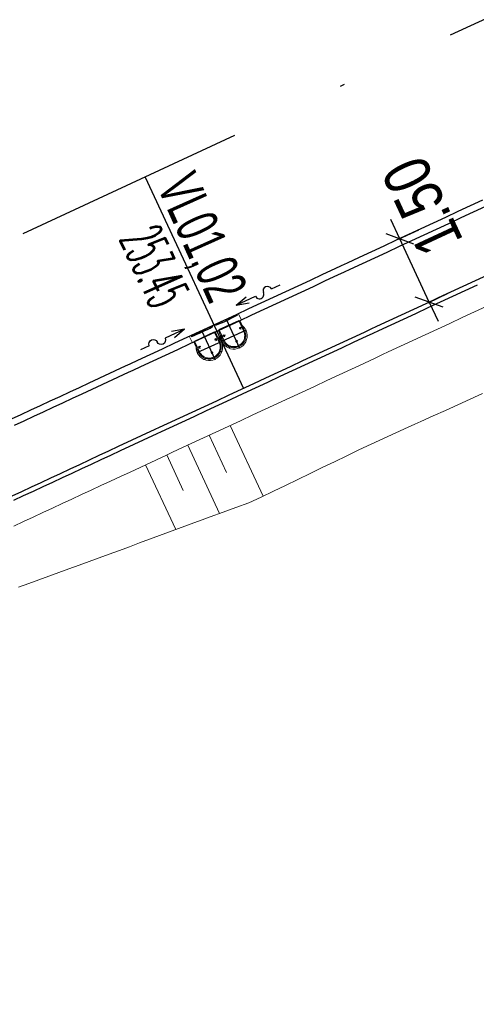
# Model space of a CAD drawing. Header units: metres. Extents: x -623740 to -623124, y -1176918 to -1176634.
# Tile 7 of 10: x -623484 to -623475, y -1176820 to -1176799. Entities that reach past the tile are written whole.
import ezdxf
from ezdxf.enums import TextEntityAlignment as Align

# ---------------------------------------------------------------- set-up
doc = ezdxf.new("R2010")
doc.units = ezdxf.units.M
doc.header["$MEASUREMENT"] = 0
doc.linetypes.add('DASHDOT', pattern=[1, 0.5, -0.25, 0, -0.25])
doc.linetypes.add('ISO10W100', pattern=[18.5, 12, -3, 0.5, -3])
doc.layers.add('00_NETISK', color=250, linetype='Continuous', plot=False)
for name, color, linetype in [('01_Chodniky', 10, 'Continuous'), ('01_Kóty', 10, 'Continuous'), ('01_Osa komunikace', 1, 'DASHDOT'), ('_Vpusti_Směr_Toku', 12, 'Continuous'), ('_Vpusti_Vpusť', 12, 'Continuous'), ('_Vpusti_výška', 10, 'Continuous'), ('_Vpusti_čísla', 12, 'Continuous')]:
    doc.layers.add(name, color=color, linetype=linetype)
doc.layers.add('01_Hrana náspu', color=10, linetype='Continuous', lineweight=0)
doc.layers.add('01_Šrafy', color=20, linetype='Continuous', lineweight=0)
doc.styles.add('ARIAL', font='arial.ttf', dxfattribs={"width": 0.6})
doc.styles.add('ROMANS', font='romans.shx', dxfattribs={"height": 0.2})
doc.styles.add('WROMANS', font='wromans.shx', dxfattribs={"width": 0.8, "height": 1})
doc.dimstyles.new('M500', dxfattribs={"dimscale": 0.5, "dimtxt": 0.4, "dimasz": 0.9, "dimexe": 0.9, "dimexo": 0.3, "dimgap": 0.9, "dimtad": 1, "dimdec": 1, "dimzin": 0, "dimdsep": 46, "dimtxsty": 'WROMANS', "dimblk": 'OBLIQUE', "dimcen": 0.04, "dimadec": 0, "dimazin": 0, "dimtfac": 1, "dimtdec": 1, "dimtmove": 2, "dimatfit": 1, "dimfxl": 1.8, "dimfxlon": 1, "dimtolj": 1, "dimtzin": 0, "dimarcsym": 0})

# ---------------------------------------------------------------- blocks, each defined once
blk = doc.blocks.new('_OBLIQUE')
at = {"color": 0, "linetype": 'ByBlock'}
blk.add_line((-0.5, -0.5), (0.5, 0.5), dxfattribs=at)
blk = doc.blocks.new('*D11')
at = {"layer": '01_Kóty', "color": 0, "lineweight": -2, "transparency": 16777216}
for p, q in [((-623476.2245063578, -1176803.243221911), (-623476.4142228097, -1176802.8351684)), ((-623476.249807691, -1176803.254985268), (-623475.8164528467, -1176803.053505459)), ((-623475.5921181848, -1176804.603400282), (-623476.2245063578, -1176803.243221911)), ((-623475.6174195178, -1176804.615163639), (-623475.1840646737, -1176804.41368383)), ((-623475.5921181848, -1176804.603400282), (-623475.402401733, -1176805.011453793))]:
    blk.add_line(p, q, dxfattribs=at)
at = {"layer": 'Defpoints', "color": 0, "transparency": 16777216}
for p in [(-623476.2245063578, -1176803.243221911), (-623476.385825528, -1176803.318224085), (-623475.7534373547, -1176804.678402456)]:
    blk.add_point(p, dxfattribs=at)
at = {"layer": '01_Kóty', "color": 0, "lineweight": -2, "transparency": 16777216, "xscale": 0.45, "yscale": 0.45, "zscale": 0.45}
for p, rotation in [((-623476.2245063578, -1176803.243221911), 294.9351452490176), ((-623475.5921181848, -1176804.603400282), 114.9351452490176)]:
    blk.add_blockref('_OBLIQUE', p, dxfattribs=dict(at, rotation=rotation))
at = {"layer": '01_Kóty', "color": 0, "transparency": 16777216, "insert": (-623475.7371056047, -1176802.547339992), "char_height": 1, "attachment_point": 5, "rotation": 114.93514524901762, "style": 'WROMANS'}
blk.add_mtext('\\A1;1.50', dxfattribs=at)
blk = doc.blocks.new('šipka')
at = {"layer": '_Vpusti_Směr_Toku'}
for p, q in [((0, 0), (0.2716666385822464, 0.07279285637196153)), ((0, 0), (0.2716666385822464, -0.07279285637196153)), ((0, 0), (0.4561722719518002, 0)), ((0.8311722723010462, 0), (1.039348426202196, 0))]:
    blk.add_line(p, q, dxfattribs=at)
for centre, start, end in [((0.5499222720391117, 0), 180, 0), ((0.7374222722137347, 0), 0, 180)]:
    blk.add_arc(centre, 0.09375, start, end, dxfattribs=at)
blk = doc.blocks.new('Podobrubníková vpust')
at = {"layer": '_Vpusti_Vpusť', "lineweight": 0}
for p, q in [((0, 0.2900000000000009), (0.01, 0.2900000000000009)), ((0, -0.2900000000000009), (0, 0.2900000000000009)), ((0.01, 0.2900000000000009), (0.15, 0.2899999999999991)), ((0.135, 0.2349999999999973), (0.135, -0.2350000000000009)), ((0.1460000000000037, 0.2349999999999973), (0.135, 0.2349999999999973)), ((0.1375, 0.2324999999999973), (0.1375, -0.2325000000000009)), ((0.39, 0.2324999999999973), (0.1375, 0.2324999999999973)), ((0.2, 0.2549999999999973), (0.1460000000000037, 0.2549999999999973)), ((0.1460000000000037, 0.2549999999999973), (0.1460000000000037, 0.2349999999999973)), ((0.1460000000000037, 0.2349999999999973), (0.2, 0.2349999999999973)), ((0.15, 0.2899999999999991), (0.15, 0.2549999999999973)), ((0.2, 0.2349999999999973), (0.2, 0.2549999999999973)), ((0.2080000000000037, 0.2549999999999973), (0.2, 0.2549999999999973)), ((0.2080000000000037, 0.2349999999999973), (0.2, 0.2349999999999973)), ((0.2080000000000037, 0.2349999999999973), (0.2080000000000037, 0.2549999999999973)), ((0.2080000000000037, 0.2549999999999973), (0.262, 0.2549999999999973)), ((0.262, 0.2349999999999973), (0.2080000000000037, 0.2349999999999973)), ((0.262, 0.2549999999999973), (0.262, 0.2349999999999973)), ((0.2700000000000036, 0.2549999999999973), (0.262, 0.2549999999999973)), ((0.2700000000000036, 0.2349999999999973), (0.262, 0.2349999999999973)), ((0.2700000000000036, 0.2349999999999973), (0.2700000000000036, 0.2549999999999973)), ((0.2700000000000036, 0.2549999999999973), (0.324, 0.2549999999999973)), ((0.324, 0.2349999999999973), (0.2700000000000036, 0.2349999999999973)), ((0.324, 0.2549999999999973), (0.324, 0.2349999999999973)), ((0.3320000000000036, 0.2549999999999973), (0.324, 0.2549999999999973)), ((0.3320000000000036, 0.2349999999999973), (0.324, 0.2349999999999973)), ((0.3320000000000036, 0.2549999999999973), (0.386, 0.2549999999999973)), ((0.3320000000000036, 0.2349999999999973), (0.3320000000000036, 0.2549999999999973)), ((0.386, 0.2349999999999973), (0.3320000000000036, 0.2349999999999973)), ((0.3850000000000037, 0.2809999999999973), (0.3950000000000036, 0.2809999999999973)), ((0.3850000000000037, 0.2549999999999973), (0.3850000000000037, 0.2809999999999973)), ((0.386, 0.2549999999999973), (0.386, 0.2349999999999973)), ((0.39, 0.2549999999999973), (0.386, 0.2549999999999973)), ((0.39, 0.2349999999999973), (0.386, 0.2349999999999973)), ((0.394, 0.2349659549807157), (0.394, 0.2549686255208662)), ((0.3950000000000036, 0.2549509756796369), (0.3950000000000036, 0.2809999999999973)), ((0.4649854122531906, 0.2437256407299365), (0.4588042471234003, 0.2247019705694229)), ((0.466412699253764, 0.2222298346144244), (0.4725938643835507, 0.241253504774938)), ((0.5108833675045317, 0.006999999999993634), (0.503, 0.006999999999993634)), ((0.5366307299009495, 0.2086250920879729), (0.5248734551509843, 0.1924425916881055)), ((0.537, 0.006999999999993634), (0.529116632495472, 0.006999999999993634)), ((0.5313455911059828, 0.1877403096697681), (0.543102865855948, 0.2039228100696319)), ((0.5667420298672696, 0.1838130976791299), (0.5851614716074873, 0.2022325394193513)), ((0.5738130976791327, 0.1767420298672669), (0.592232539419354, 0.1951614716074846)), ((0.5939228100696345, 0.1531028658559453), (0.5777403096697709, 0.14134559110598)), ((0.5824425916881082, 0.1348734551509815), (0.5986250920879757, 0.1466307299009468)), ((0.5851614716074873, 0.2022325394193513), (0.592232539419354, 0.1951614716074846)), ((0.6312535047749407, 0.08259386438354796), (0.6122298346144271, 0.07641269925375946)), ((0.6147019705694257, 0.06880424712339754), (0.6337256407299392, 0.07498541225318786)), ((0.644968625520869, 0.00400000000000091), (0.6249659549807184, 0.003999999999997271)), ((0.6449509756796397, 0.004999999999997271), (0.6710000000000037, 0.004999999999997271)), ((0.6710000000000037, 0.004999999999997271), (0.6710000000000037, -0.005000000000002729)), ((0.503, -0.007000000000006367), (0.5108833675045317, -0.007000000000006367)), ((0.5366307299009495, -0.2086250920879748), (0.5248734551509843, -0.1924425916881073)), ((0.529116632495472, -0.007000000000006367), (0.537, -0.007000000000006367)), ((0.5313455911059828, -0.1877403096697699), (0.543102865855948, -0.2039228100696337)), ((0.5667420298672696, -0.1838130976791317), (0.5851614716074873, -0.2022325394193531)), ((0.5738130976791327, -0.1767420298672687), (0.592232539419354, -0.1951614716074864)), ((0.5939228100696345, -0.1531028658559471), (0.5777403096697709, -0.1413455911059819)), ((0.5824425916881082, -0.1348734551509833), (0.5986250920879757, -0.1466307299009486)), ((0.592232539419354, -0.1951614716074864), (0.5851614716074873, -0.2022325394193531)), ((0.6312535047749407, -0.08259386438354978), (0.6122298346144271, -0.0764126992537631)), ((0.6147019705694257, -0.06880424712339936), (0.6337256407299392, -0.07498541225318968)), ((0.644968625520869, -0.004000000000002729), (0.6249659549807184, -0.004000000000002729)), ((0.6449509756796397, -0.005000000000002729), (0.6710000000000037, -0.005000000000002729)), ((0.01, -0.2900000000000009), (0, -0.2900000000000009)), ((0.15, -0.2900000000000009), (0.01, -0.2900000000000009)), ((0.135, -0.2350000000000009), (0.146, -0.2350000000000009)), ((0.1375, -0.2325000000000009), (0.39, -0.2325000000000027)), ((0.146, -0.2350000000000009), (0.2, -0.2350000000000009)), ((0.146, -0.2550000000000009), (0.146, -0.2350000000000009)), ((0.2, -0.2550000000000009), (0.146, -0.2550000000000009)), ((0.15, -0.2900000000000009), (0.15, -0.2550000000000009)), ((0.2, -0.2350000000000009), (0.2, -0.2550000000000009)), ((0.2, -0.2350000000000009), (0.208, -0.2350000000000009)), ((0.2, -0.2550000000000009), (0.208, -0.2550000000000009)), ((0.208, -0.2350000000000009), (0.262, -0.2350000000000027)), ((0.208, -0.2550000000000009), (0.208, -0.2350000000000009)), ((0.262, -0.2550000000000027), (0.208, -0.2550000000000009)), ((0.262, -0.2350000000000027), (0.262, -0.2550000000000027)), ((0.262, -0.2350000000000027), (0.27, -0.2350000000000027)), ((0.262, -0.2550000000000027), (0.27, -0.2550000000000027)), ((0.27, -0.2350000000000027), (0.324, -0.2350000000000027)), ((0.27, -0.2550000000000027), (0.27, -0.2350000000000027)), ((0.324, -0.2550000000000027), (0.27, -0.2550000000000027)), ((0.324, -0.2350000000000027), (0.324, -0.2550000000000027)), ((0.324, -0.2350000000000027), (0.3320000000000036, -0.2350000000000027)), ((0.324, -0.2550000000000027), (0.3320000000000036, -0.2550000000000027)), ((0.3320000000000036, -0.2350000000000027), (0.386, -0.2350000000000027)), ((0.3320000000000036, -0.2550000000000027), (0.3320000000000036, -0.2350000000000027)), ((0.386, -0.2550000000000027), (0.3320000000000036, -0.2550000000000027)), ((0.385, -0.2550000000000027), (0.385, -0.2810000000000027)), ((0.395, -0.2810000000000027), (0.385, -0.2810000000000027)), ((0.386, -0.2350000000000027), (0.386, -0.2550000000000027)), ((0.386, -0.2350000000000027), (0.39, -0.2350000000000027)), ((0.386, -0.2550000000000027), (0.39, -0.2550000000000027)), ((0.394, -0.2549686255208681), (0.394, -0.2349659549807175)), ((0.395, -0.2549509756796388), (0.395, -0.2810000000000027)), ((0.4588042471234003, -0.2247019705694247), (0.4649854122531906, -0.2437256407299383)), ((0.466412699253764, -0.2222298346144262), (0.4725938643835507, -0.2412535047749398))]:
    blk.add_line(p, q, dxfattribs=at)
at = {"layer": '_Vpusti_Vpusť'}
for p, q in [((0.001941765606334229, 0.2499999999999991), (0.01961716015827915, 0.2499999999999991)), ((0.001941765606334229, -0.2500000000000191), (0.001941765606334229, 0.2499999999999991)), ((0.001941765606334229, 0.2450000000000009), (0.01991659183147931, 0.2450000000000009)), ((0.001941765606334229, -0.2450000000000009), (0.01991659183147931, -0.2450000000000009)), ((0.001941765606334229, -0.2500000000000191), (0.01961716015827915, -0.2500000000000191))]:
    blk.add_line(p, q, dxfattribs=at)
at = {"layer": '_Vpusti_Vpusť', "color": 10, "linetype": 'ISO10W100'}
for p, q in [((0.297, 0.2239999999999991), (0.297, 0.1659999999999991)), ((0.39, 0.2929999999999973), (0.39, -0.2930000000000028)), ((0.268, 0.1949999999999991), (0.326, 0.1949999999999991)), ((0.52, 0.0258447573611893), (0.52, -0.02415524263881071)), ((-0.004507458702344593, -9.094947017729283e-16), (0.6843198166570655, -2.728484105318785e-15)), ((0.268, -0.1950000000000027), (0.326, -0.1950000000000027)), ((0.297, -0.1660000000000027), (0.297, -0.2240000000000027))]:
    blk.add_line(p, q, dxfattribs=at)
at = {"layer": '_Vpusti_Vpusť', "lineweight": 0}
for centre in [(0.297, 0.1949999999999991), (0.297, -0.1950000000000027)]:
    blk.add_circle(centre, 0.015, dxfattribs=at)
at = {"layer": '_Vpusti_Vpusť'}
blk.add_arc((-4.113062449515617, -1.000444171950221e-14), 4.140234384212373, 356.5381999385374, 3.461800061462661, dxfattribs=at)
at = {"layer": '_Vpusti_Vpusť', "lineweight": 0}
for centre, radius, start, end in [((0.39, -2.728484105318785e-15), 0.2849999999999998, 243.474647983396, 116.525352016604), ((0.39, -2.728484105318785e-15), 0.2549999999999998, 89.10120581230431, 90), ((0.39, -2.728484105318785e-15), 0.2349999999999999, 89.0247055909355, 90), ((0.39, -2.728484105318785e-15), 0.2324999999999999, 270, 90), ((0.39, -2.728484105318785e-15), 0.2550000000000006, 72.8987941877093, 89.10120581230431), ((0.39, -2.728484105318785e-15), 0.2350000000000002, 72.97529440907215, 89.0247055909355), ((0.39, -2.728484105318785e-15), 0.235, 71.02470559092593, 72.97529440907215), ((0.39, -2.728484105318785e-15), 0.2550000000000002, 71.10120581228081, 72.8987941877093), ((0.39, -2.728484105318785e-15), 0.2350000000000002, 54.97529440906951, 71.02470559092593), ((0.39, -2.728484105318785e-15), 0.2549999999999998, 54.89879418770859, 71.10120581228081), ((0.503, -6.366462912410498e-15), 0.007, 90, 270), ((0.52, 0.0008447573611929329), 0.0110000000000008, 34.02589363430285, 145.9741063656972), ((0.39, -2.728484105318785e-15), 0.2350000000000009, 53.02470559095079, 54.97529440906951), ((0.39, -2.728484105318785e-15), 0.2349999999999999, 36.97529440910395, 53.02470559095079), ((0.39, -2.728484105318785e-15), 0.2550000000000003, 53.10120581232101, 54.89879418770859), ((0.537, -6.366462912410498e-15), 0.007, 270, 90), ((0.39, -2.728484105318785e-15), 0.2550000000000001, 36.89879418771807, 53.10120581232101), ((0.39, -2.728484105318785e-15), 0.2350000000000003, 35.02470559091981, 36.97529440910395), ((0.39, -2.728484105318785e-15), 0.2350000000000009, 18.97529440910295, 35.02470559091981), ((0.39, -2.728484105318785e-15), 0.2550000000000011, 35.10120581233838, 36.89879418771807), ((0.39, -2.728484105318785e-15), 0.2550000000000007, 18.89879418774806, 35.10120581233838), ((0.39, -2.728484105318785e-15), 0.2349999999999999, 17.02470559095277, 18.97529440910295), ((0.39, -2.728484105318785e-15), 0.2350000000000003, 0.9752944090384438, 17.02470559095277), ((0.39, -2.728484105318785e-15), 0.2350000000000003, 359.0247055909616, 0.9752944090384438), ((0.39, -2.728484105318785e-15), 0.2550000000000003, 17.10120581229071, 18.89879418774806), ((0.39, -2.728484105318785e-15), 0.2550000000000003, 0.898794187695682, 17.10120581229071), ((0.39, -2.728484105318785e-15), 0.2550000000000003, 359.1012058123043, 0.898794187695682), ((0.39, -2.728484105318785e-15), 0.2349999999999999, 288.9752944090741, 305.0247055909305), ((0.39, -2.728484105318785e-15), 0.2550000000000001, 288.8987941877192, 305.1012058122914), ((0.52, -0.0008447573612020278), 0.01099999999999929, 214.0258936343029, 325.9741063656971), ((0.39, -2.728484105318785e-15), 0.2350000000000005, 305.0247055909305, 306.9752944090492), ((0.39, -2.728484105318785e-15), 0.235000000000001, 306.9752944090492, 323.0247055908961), ((0.39, -2.728484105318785e-15), 0.2550000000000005, 305.1012058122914, 306.898794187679), ((0.39, -2.728484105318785e-15), 0.2550000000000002, 306.898794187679, 323.1012058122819), ((0.39, -2.728484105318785e-15), 0.2350000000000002, 323.0247055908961, 324.9752944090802), ((0.39, -2.728484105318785e-15), 0.2350000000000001, 324.9752944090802, 341.0247055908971), ((0.39, -2.728484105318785e-15), 0.2550000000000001, 323.1012058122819, 324.8987941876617), ((0.39, -2.728484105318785e-15), 0.2549999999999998, 324.8987941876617, 341.101205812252), ((0.39, -2.728484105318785e-15), 0.235000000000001, 341.0247055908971, 342.9752944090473), ((0.39, -2.728484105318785e-15), 0.2349999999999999, 342.9752944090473, 359.0247055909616), ((0.39, -2.728484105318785e-15), 0.2550000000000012, 341.101205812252, 342.8987941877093), ((0.39, -2.728484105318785e-15), 0.2550000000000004, 342.8987941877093, 359.1012058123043), ((0.39, -2.728484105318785e-15), 0.2349999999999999, 270, 270.9752944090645), ((0.39, -2.728484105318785e-15), 0.2549999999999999, 270, 270.8987941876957), ((0.39, -2.728484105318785e-15), 0.235, 270.9752944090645, 287.0247055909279), ((0.39, -2.728484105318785e-15), 0.2550000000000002, 270.8987941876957, 287.1012058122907), ((0.39, -2.728484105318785e-15), 0.235, 287.0247055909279, 288.9752944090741), ((0.39, -2.728484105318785e-15), 0.2549999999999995, 287.1012058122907, 288.8987941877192)]:
    blk.add_arc(centre, radius, start, end, dxfattribs=at)

msp = doc.modelspace()

# ---------------------------------------------------------------- linework, layer by layer
at = {"layer": '00_NETISK'}
msp.add_lwpolyline([(-623481.6825016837, -1176801.921021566), (-623479.5745411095, -1176806.454949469)], dxfattribs=at)
at = {"layer": '01_Chodniky', "flags": 128}
for points in [[(-623474.4497923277, -1176802.418103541), (-623474.7138205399, -1176802.540858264), (-623474.9778487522, -1176802.663612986), (-623475.2418769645, -1176802.786367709), (-623475.5059051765, -1176802.909122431), (-623475.7699333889, -1176803.031877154), (-623476.0339616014, -1176803.154631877), (-623476.2979898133, -1176803.277386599), (-623476.5620180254, -1176803.400141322), (-623476.8260462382, -1176803.522896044), (-623477.09007445, -1176803.645650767), (-623477.3541026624, -1176803.768405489), (-623477.4775047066, -1176803.825778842), (-623477.6181308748, -1176803.891160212), (-623477.8821590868, -1176804.013914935), (-623478.1461872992, -1176804.136669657), (-623478.4102155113, -1176804.25942438), (-623478.6742437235, -1176804.382179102), (-623478.9382719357, -1176804.504933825), (-623479.2023001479, -1176804.627688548), (-623479.4663283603, -1176804.75044327), (-623479.7303565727, -1176804.873197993), (-623479.9943847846, -1176804.995952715), (-623480.2584129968, -1176805.118707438), (-623480.522441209, -1176805.24146216), (-623480.786469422, -1176805.364216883), (-623481.0504976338, -1176805.486971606), (-623481.3145258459, -1176805.609726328), (-623481.5785540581, -1176805.732481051), (-623481.8425822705, -1176805.855235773), (-623482.0114326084, -1176805.933739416), (-623482.1066104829, -1176805.977990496), (-623482.8906085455, -1176806.34249497), (-623483.0982743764, -1176806.439045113), (-623483.3059402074, -1176806.535595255), (-623483.5136060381, -1176806.632145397), (-623483.7212718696, -1176806.72869554), (-623483.9289377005, -1176806.825245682), (-623484.1366035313, -1176806.921795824), (-623484.3442693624, -1176807.018345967), (-623484.5519351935, -1176807.114896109)], [(-623474.3865535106, -1176802.554121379), (-623474.6505817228, -1176802.676876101), (-623474.9146099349, -1176802.799630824), (-623475.1786381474, -1176802.922385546), (-623475.4426663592, -1176803.045140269), (-623475.7066945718, -1176803.167894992), (-623475.970722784, -1176803.290649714), (-623476.2347509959, -1176803.413404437), (-623476.4987792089, -1176803.536159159), (-623476.7628074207, -1176803.658913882), (-623477.0268356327, -1176803.781668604), (-623477.2908638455, -1176803.904423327), (-623477.4142658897, -1176803.96179668), (-623477.5548920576, -1176804.02717805), (-623477.8189202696, -1176804.149932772), (-623478.0829484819, -1176804.272687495), (-623478.346976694, -1176804.395442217), (-623478.6110049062, -1176804.51819694), (-623478.8750331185, -1176804.640951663), (-623479.1390613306, -1176804.763706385), (-623479.4030895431, -1176804.886461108), (-623479.6671177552, -1176805.00921583), (-623479.9311459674, -1176805.131970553), (-623480.1951741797, -1176805.254725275), (-623480.4592023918, -1176805.377479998), (-623480.7232306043, -1176805.500234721), (-623480.9872588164, -1176805.622989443), (-623481.2512870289, -1176805.745744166), (-623481.515315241, -1176805.868498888), (-623481.7793434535, -1176805.991253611), (-623481.9481937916, -1176806.069757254), (-623482.0433716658, -1176806.114008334), (-623482.8273697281, -1176806.478512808), (-623483.035035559, -1176806.57506295), (-623483.2427013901, -1176806.671613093), (-623483.4503672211, -1176806.768163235), (-623483.6580330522, -1176806.864713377), (-623483.8656988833, -1176806.96126352), (-623484.0733647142, -1176807.057813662), (-623484.2810305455, -1176807.154363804), (-623484.4886963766, -1176807.250913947)], [(-623474.34546058, -1176804.023791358), (-623474.6094887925, -1176804.14654608), (-623474.8735170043, -1176804.269300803), (-623475.1375452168, -1176804.392055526), (-623475.4015734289, -1176804.514810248), (-623475.6656016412, -1176804.637564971), (-623475.9296298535, -1176804.760319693), (-623476.1936580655, -1176804.883074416), (-623476.457686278, -1176805.005829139), (-623476.7217144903, -1176805.128583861), (-623476.8451165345, -1176805.185957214), (-623476.9857427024, -1176805.251338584), (-623477.2497709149, -1176805.374093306), (-623477.5137991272, -1176805.496848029), (-623477.7778273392, -1176805.619602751), (-623478.0418555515, -1176805.742357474), (-623478.305883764, -1176805.865112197), (-623478.5699119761, -1176805.987866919), (-623478.8339401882, -1176806.110621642), (-623479.0979684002, -1176806.233376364), (-623479.3619966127, -1176806.356131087), (-623479.626024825, -1176806.47888581), (-623479.8900530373, -1176806.601640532), (-623480.1540812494, -1176806.724395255), (-623480.4181094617, -1176806.847149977), (-623480.682137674, -1176806.9699047), (-623480.946165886, -1176807.092659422), (-623481.2101940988, -1176807.215414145), (-623481.3790444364, -1176807.293917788), (-623481.4742223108, -1176807.338168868), (-623482.2582203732, -1176807.702673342), (-623482.4658862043, -1176807.799223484), (-623482.6735520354, -1176807.895773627), (-623482.881217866, -1176807.992323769), (-623483.0888836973, -1176808.088873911), (-623483.2965495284, -1176808.185424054), (-623483.5042153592, -1176808.281974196), (-623483.7118811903, -1176808.378524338), (-623483.9195470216, -1176808.475074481), (-623484.1272128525, -1176808.571624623), (-623484.3348786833, -1176808.668174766), (-623484.5425445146, -1176808.764724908)], [(-623474.5673295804, -1176804.237224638), (-623474.831357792, -1176804.35997936), (-623475.0953860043, -1176804.482734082), (-623475.3594142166, -1176804.605488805), (-623475.6234424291, -1176804.728243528), (-623475.8874706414, -1176804.85099825), (-623476.1514988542, -1176804.973752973), (-623476.4155270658, -1176805.096507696), (-623476.6795552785, -1176805.219262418), (-623476.8029573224, -1176805.276635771), (-623476.9435834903, -1176805.342017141), (-623477.2076117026, -1176805.464771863), (-623477.4716399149, -1176805.587526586), (-623477.735668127, -1176805.710281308), (-623477.9996963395, -1176805.833036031), (-623478.2637245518, -1176805.955790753), (-623478.5277527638, -1176806.078545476), (-623478.7917809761, -1176806.201300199), (-623479.0558091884, -1176806.324054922), (-623479.3198374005, -1176806.446809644), (-623479.583865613, -1176806.569564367), (-623479.847893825, -1176806.692319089), (-623480.1119220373, -1176806.815073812), (-623480.3759502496, -1176806.937828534), (-623480.6399784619, -1176807.060583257), (-623480.904006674, -1176807.183337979), (-623481.1680348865, -1176807.306092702), (-623481.3368852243, -1176807.384596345), (-623481.4320630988, -1176807.428847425), (-623482.2160611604, -1176807.793351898), (-623482.423726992, -1176807.889902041), (-623482.6313928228, -1176807.986452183), (-623482.8390586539, -1176808.083002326), (-623483.0467244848, -1176808.179552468), (-623483.2543903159, -1176808.27610261), (-623483.4620561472, -1176808.372652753), (-623483.6697219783, -1176808.469202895), (-623483.8773878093, -1176808.565753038), (-623484.08505364, -1176808.66230318), (-623484.292719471, -1176808.758853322), (-623484.5003853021, -1176808.855403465)]]:
    msp.add_lwpolyline(points, dxfattribs=at)
at = {"layer": '01_Hrana náspu'}
msp.add_lwpolyline([(-623474.3565335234, -1176804.690617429), (-623474.6205617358, -1176804.813372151), (-623474.8845899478, -1176804.936126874), (-623475.1486181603, -1176805.058881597), (-623475.4126463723, -1176805.181636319), (-623475.6766745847, -1176805.304391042), (-623475.9407027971, -1176805.427145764), (-623476.2047310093, -1176805.549900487), (-623476.4687592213, -1176805.672655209), (-623476.5921612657, -1176805.730028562), (-623476.7327874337, -1176805.795409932), (-623476.9968156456, -1176805.918164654), (-623477.2608438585, -1176806.040919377), (-623477.5248720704, -1176806.1636741), (-623477.7889002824, -1176806.286428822), (-623478.052928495, -1176806.409183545), (-623478.3169567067, -1176806.531938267), (-623478.5809849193, -1176806.65469299), (-623478.8450131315, -1176806.777447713), (-623479.1090413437, -1176806.900202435), (-623479.3730695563, -1176807.022957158), (-623479.6370977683, -1176807.14571188), (-623479.9011259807, -1176807.268466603), (-623480.1651541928, -1176807.391221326), (-623480.4291824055, -1176807.513976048), (-623480.6932106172, -1176807.636730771), (-623480.9572388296, -1176807.759485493), (-623481.1260891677, -1176807.837989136), (-623481.221267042, -1176807.882240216), (-623482.0052651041, -1176808.24674469), (-623482.2129309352, -1176808.343294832), (-623482.4205967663, -1176808.439844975), (-623482.6282625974, -1176808.536395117), (-623482.8359284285, -1176808.63294526), (-623483.0435942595, -1176808.729495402), (-623483.2512600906, -1176808.826045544), (-623483.4589259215, -1176808.922595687), (-623483.6665917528, -1176809.019145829), (-623483.8742575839, -1176809.115695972), (-623484.0819234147, -1176809.212246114), (-623484.2895892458, -1176809.308796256), (-623484.4972550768, -1176809.405346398)], dxfattribs=at)
msp.add_polyline3d([(-623474.4489020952, -1176806.563872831, 0), (-623474.7142767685, -1176806.683731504, 0), (-623474.9795629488, -1176806.803780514, 0), (-623475.2447606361, -1176806.92401986, 0), (-623475.5098698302, -1176807.044449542, 0), (-623475.7748905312, -1176807.16506956, 0), (-623475.8987261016, -1176807.221510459, 0), (-623476.0398227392, -1176807.285879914, 0), (-623476.3046664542, -1176807.406880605, 0), (-623476.569421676, -1176807.528071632, 0), (-623476.8340884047, -1176807.649452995, 0), (-623477.0971633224, -1176807.774258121, 0), (-623477.3596813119, -1176807.900261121, 0), (-623477.6221166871, -1176808.026441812, 0), (-623477.8844694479, -1176808.152800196, 0), (-623478.1467395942, -1176808.279336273, 0), (-623478.4089271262, -1176808.40605004, 0), (-623478.6710320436, -1176808.5329415, 0), (-623478.9330543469, -1176808.660010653, 0), (-623479.1949940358, -1176808.787257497, 0), (-623479.4616495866, -1176808.904361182, 0), (-623479.7360038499, -1176809.004906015, 0), (-623480.0102763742, -1176809.105626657, 0), (-623480.2844671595, -1176809.206523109, 0), (-623480.4597737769, -1176809.271140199, 0), (-623480.5585762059, -1176809.30759537, 0), (-623481.3723866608, -1176809.607977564, 0), (-623481.5879087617, -1176809.68762997, 0), (-623481.8033499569, -1176809.767456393, 0), (-623482.0187102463, -1176809.847456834, 0), (-623482.2339896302, -1176809.92763129, 0), (-623482.450075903, -1176810.006070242, 0), (-623482.6663253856, -1176810.084158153, 0), (-623482.882498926, -1176810.162409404, 0), (-623483.0985965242, -1176810.240823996, 0), (-623483.3146181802, -1176810.31940193, 0), (-623483.5305638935, -1176810.398143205, 0), (-623483.7464336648, -1176810.477047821, 0), (-623483.9622274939, -1176810.556115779, 0), (-623484.1779453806, -1176810.635347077, 0), (-623484.393587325, -1176810.714741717, 0)], dxfattribs=at)
at = {"layer": '01_Osa komunikace', "ltscale": 10, "flags": 128}
msp.add_lwpolyline([(-623397.3423748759, -1176762.70873898), (-623556.3423831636, -1176836.632664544), (-623558.1947289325, -1176837.493375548), (-623560.0481753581, -1176838.351594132), (-623561.9039038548, -1176839.204865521), (-623563.7630306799, -1176840.050704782), (-623565.6266422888, -1176840.886613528), (-623567.4957852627, -1176841.710075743), (-623569.3714561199, -1176842.518553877), (-623571.2545909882, -1176843.309485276), (-623573.146055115, -1176844.080279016), (-623575.0466322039, -1176844.828313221), (-623576.9570135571, -1176845.550932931), (-623578.8777870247, -1176846.245448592), (-623580.8094253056, -1176846.90913505), (-623582.7522758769, -1176847.539232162), (-623584.7065956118, -1176848.132958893)], dxfattribs=at)
at = {"layer": '01_Šrafy'}
for points in [[(-623479.1518333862, -1176808.766290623), (-623479.857621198, -1176807.24823991)], [(-623479.938729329, -1176808.259768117), (-623480.3110139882, -1176807.459035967)], [(-623480.08421291, -1176809.13283375), (-623480.7644067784, -1176807.669832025)], [(-623480.8637612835, -1176808.642114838), (-623481.2177995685, -1176807.880628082)], [(-623481.0256104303, -1176809.479980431), (-623481.6711923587, -1176808.09142414)]]:
    msp.add_lwpolyline(points, dxfattribs=at)

# ---------------------------------------------------------------- block references
at = {"layer": '_Vpusti_Směr_Toku', "extrusion": (0.04275192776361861, -0.09084829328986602, 0.994946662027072), "rotation": 359.7354749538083}
msp.add_blockref('šipka', (-1065214.545991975, -795281.8304312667, 80255.76046431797), dxfattribs=at)
at = {"layer": '_Vpusti_Směr_Toku', "extrusion": (0.04190697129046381, -0.09124113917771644, 0.994946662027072), "xscale": -1, "rotation": 0.2645250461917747}
msp.add_blockref('šipka', (-1057751.817232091, -805083.3296036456, 81244.87714332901), dxfattribs=at)
at = {"layer": '_Vpusti_Vpusť', "rotation": 294.9351452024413}
for p in [(-623479.9440035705, -1176804.972418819), (-623480.4698971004, -1176805.217032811)]:
    msp.add_blockref('Podobrubníková vpust', p, dxfattribs=at)

# ---------------------------------------------------------------- texts
at = {"layer": '_Vpusti_výška', "style": 'ROMANS', "width": 0.4}
msp.add_text('253.45', height=0.8999999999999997, rotation=294.1340567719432, dxfattribs=at).set_placement((-623481.8863286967, -1176804.019985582, 0.05232081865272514), align=Align.CENTER)
at = {"layer": '_Vpusti_čísla', "style": 'ARIAL', "width": 0.6}
msp.add_text('VL01,02', height=0.8999999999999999, rotation=294.1340567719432, dxfattribs=at).set_placement((-623480.8630860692, -1176803.39590776, 0.05232081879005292), align=Align.CENTER)

# ---------------------------------------------------------------- dimensions: what is measured, and where the dimension line sits
at = {"layer": '01_Kóty'}
dim = msp.add_linear_dim(base=(-623476.2245063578, -1176803.243221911), p1=(-623475.7534373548, -1176804.678402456), p2=(-623476.385825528, -1176803.318224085), angle=114.93514524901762, dimstyle='M500', override={"dimdec": 2}, dxfattribs=at)
dim.commit()
dim.dimension.update_dxf_attribs({"geometry": '*D11', "text_midpoint": (-623475.7371056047, -1176802.547339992), "dimtype": 161})

doc.saveas('drawing.dxf')
